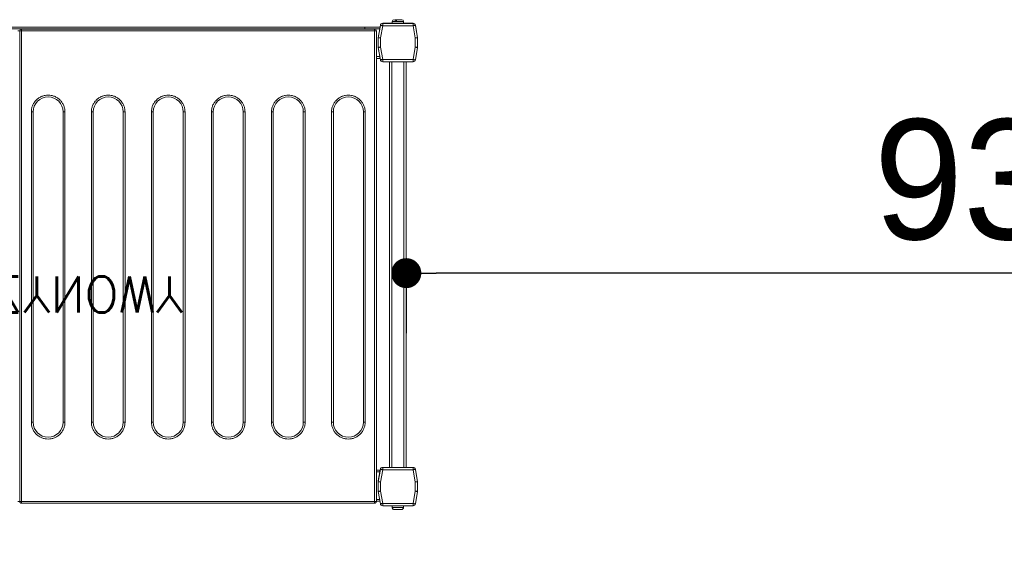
# Model space of a CAD drawing. Header units: millimetres. Extents: x 6161 to 8965, y -9035 to -5431.
# Tile 102 of 256: x 7897 to 7979, y -7172 to -7128. Entities that reach past the tile are written whole.
import ezdxf

# ---------------------------------------------------------------- set-up
doc = ezdxf.new("R2010")
doc.units = ezdxf.units.MM
doc.layers.add('Regały', color=3, linetype='Continuous')
doc.styles.add('PL_D50', font='GOTHIC.TTF', dxfattribs={"height": 10})
doc.styles.add('RomanS', font='romans.shx')
doc.dimstyles.new('PLANCO D50', dxfattribs={"dimscale": 0.5, "dimtxt": 10, "dimasz": 5, "dimexe": 10, "dimexo": 15, "dimgap": 5, "dimtad": 1, "dimdec": 0, "dimrnd": 0.5, "dimzin": 12, "dimtxsty": 'PL_D50', "dimblk": 'DOT', "dimcen": 1.25, "dimadec": 0, "dimazin": 0, "dimtfac": 1, "dimtdec": 0, "dimtmove": 1, "dimatfit": 3, "dimldrblk": 'DOT', "dimfxl": 0, "dimarcsym": 0})

# ---------------------------------------------------------------- blocks, each defined once
blk = doc.blocks.new('*U601')
at = {"lineweight": 15}
for p, q in [((72.833, -0.665), (72.683, -0.665)), ((72.833, -0.665), (72.833, -39.865)), ((72.983, -0.665), (72.833, -0.665)), ((72.983, -0.515), (72.983, -0.518)), ((102.383, -0.515), (72.983, -0.515)), ((72.983, -0.518), (72.983, -0.665)), ((102.383, -0.665), (72.983, -0.665)), ((72.983, -0.665), (72.983, -39.865)), ((102.383, -0.518), (102.383, -0.515)), ((102.383, -0.665), (102.383, -0.518)), ((102.533, -0.665), (102.383, -0.665)), ((102.383, -39.865), (102.383, -0.665)), ((102.533, -39.865), (102.533, -0.665)), ((102.533, -0.675), (102.829, -0.675)), ((102.866, -0.465), (102.686, -1.483)), ((103.063, -0.5), (102.883, -1.517)), ((103.063, -0.3), (103.063, -0.5)), ((105.587, -0.3), (103.063, -0.3)), ((105.587, -0.5), (103.063, -0.5)), ((103.85, -0.15), (103.85, -0.3)), ((104.8, -0.15), (103.85, -0.15)), ((103.857, -0.12), (103.853, -0.12)), ((104.797, -0.12), (104.793, -0.12)), ((104.8, -0.3), (104.8, -0.15)), ((105.587, -0.5), (105.587, -0.3)), ((105.766, -1.517), (105.587, -0.5)), ((105.963, -1.483), (105.784, -0.465)), ((105.784, -0.465), (105.966, -1.5)), ((102.533, -0.825), (102.802, -0.825)), ((102.683, -1.5), (102.686, -1.483)), ((102.683, -1.517), (102.683, -1.5)), ((102.883, -1.517), (102.683, -1.517)), ((102.683, -1.517), (102.683, -2.3)), ((102.883, -1.517), (102.883, -2.283)), ((105.766, -2.283), (105.766, -1.517)), ((105.966, -1.517), (105.766, -1.517)), ((105.966, -1.5), (105.966, -2.3)), ((105.966, -2.3), (105.966, -1.517)), ((102.683, -2.375), (102.683, -2.3)), ((102.683, -2.3), (102.866, -3.335)), ((102.815, -3.125), (102.683, -2.375)), ((102.883, -2.283), (103.063, -3.3)), ((105.587, -3.3), (105.766, -2.283)), ((105.784, -3.335), (105.966, -2.3)), ((105.966, -2.3), (105.784, -3.335)), ((102.533, -3.125), (102.815, -3.125)), ((102.533, -3.275), (102.842, -3.275)), ((103.063, -3.3), (105.587, -3.3)), ((103.063, -3.3), (103.063, -3.5)), ((103.063, -3.5), (105.587, -3.5)), ((103.625, -37.291), (103.625, -3.5)), ((103.825, -37.291), (103.825, -3.5)), ((104.825, -37.291), (104.825, -3.5)), ((105.025, -37.291), (105.025, -3.5)), ((105.587, -3.5), (105.587, -3.3)), ((102.533, -37.575), (102.842, -37.575)), ((102.866, -37.457), (102.686, -38.474)), ((103.063, -37.491), (102.883, -38.509)), ((103.063, -37.291), (103.063, -37.491)), ((105.587, -37.291), (103.063, -37.291)), ((105.587, -37.491), (103.063, -37.491)), ((105.587, -37.491), (105.587, -37.291)), ((105.766, -38.509), (105.587, -37.491)), ((105.963, -38.474), (105.784, -37.457)), ((102.533, -37.725), (102.815, -37.725)), ((102.683, -38.475), (102.815, -37.725)), ((102.683, -38.5), (102.683, -38.475)), ((102.683, -38.499), (102.683, -38.5)), ((102.683, -38.5), (102.683, -38.509)), ((102.683, -38.509), (102.683, -39.291)), ((102.883, -38.509), (102.683, -38.509)), ((102.883, -38.509), (102.883, -39.274)), ((105.766, -39.274), (105.766, -38.509)), ((105.966, -38.509), (105.766, -38.509)), ((105.966, -38.5), (105.966, -38.498)), ((105.966, -39.3), (105.966, -38.5)), ((105.966, -39.291), (105.966, -38.509)), ((102.683, -39.291), (102.866, -40.326)), ((102.683, -39.291), (102.683, -39.3)), ((102.683, -39.3), (102.866, -40.335)), ((102.883, -39.274), (103.063, -40.291)), ((105.587, -40.291), (105.766, -39.274)), ((105.784, -40.326), (105.966, -39.291)), ((105.784, -40.335), (105.966, -39.3)), ((101.583, -40.025), (4.383, -40.025)), ((101.583, -40.175), (4.383, -40.175)), ((72.683, -39.865), (72.833, -39.865)), ((72.833, -39.865), (72.983, -39.865)), ((72.983, -39.865), (102.383, -39.865)), ((72.983, -39.971), (72.983, -39.865)), ((72.983, -40.015), (72.983, -39.971)), ((72.983, -40.015), (102.383, -40.015)), ((101.583, -40.015), (101.583, -40.025)), ((101.583, -40.025), (101.583, -40.175)), ((101.583, -40.025), (102.811, -40.025)), ((101.583, -40.175), (102.837, -40.175)), ((102.383, -39.865), (102.533, -39.865)), ((102.383, -39.865), (102.383, -39.971)), ((102.383, -39.971), (102.383, -40.015)), ((103.063, -40.291), (105.587, -40.291)), ((103.063, -40.291), (103.063, -40.491)), ((103.063, -40.491), (105.587, -40.491)), ((103.063, -40.5), (105.587, -40.5)), ((103.85, -40.5), (103.85, -40.65)), ((103.85, -40.65), (104.8, -40.65)), ((104.091, -40.68), (104.201, -40.68)), ((104.241, -40.8), (104.147, -40.8)), ((104.8, -40.65), (104.8, -40.5)), ((105.587, -40.491), (105.587, -40.291))]:
    blk.add_line(p, q, dxfattribs=at)
at = {"color": 253, "lineweight": 15, "true_color": 0xa6a6a6}
for p, q in [((73.803, -33.115), (73.803, -7.265)), ((73.803, -7.265), (73.953, -7.265)), ((73.953, -33.115), (73.953, -7.265)), ((76.453, -7.265), (76.453, -33.115)), ((76.453, -7.265), (76.603, -7.265)), ((76.603, -7.265), (76.603, -33.115)), ((78.803, -33.115), (78.803, -7.265)), ((78.803, -7.265), (78.953, -7.265)), ((78.953, -33.115), (78.953, -7.265)), ((81.453, -7.265), (81.453, -33.115)), ((81.453, -7.265), (81.603, -7.265)), ((81.603, -7.265), (81.603, -33.115)), ((83.803, -33.115), (83.803, -7.265)), ((83.803, -7.265), (83.953, -7.265)), ((83.953, -33.115), (83.953, -7.265)), ((86.453, -7.265), (86.453, -33.115)), ((86.453, -7.265), (86.603, -7.265)), ((86.603, -7.265), (86.603, -33.115)), ((88.803, -33.115), (88.803, -7.265)), ((88.803, -7.265), (88.953, -7.265)), ((88.953, -33.115), (88.953, -7.265)), ((91.453, -7.265), (91.453, -33.115)), ((91.453, -7.265), (91.603, -7.265)), ((91.603, -7.265), (91.603, -33.115)), ((93.803, -33.115), (93.803, -7.265)), ((93.803, -7.265), (93.953, -7.265)), ((93.953, -33.115), (93.953, -7.265)), ((96.453, -7.265), (96.453, -33.115)), ((96.453, -7.265), (96.603, -7.265)), ((96.603, -7.265), (96.603, -33.115)), ((98.803, -33.115), (98.803, -7.265)), ((98.803, -7.265), (98.953, -7.265)), ((98.953, -33.115), (98.953, -7.265)), ((101.453, -7.265), (101.453, -33.115)), ((101.453, -7.265), (101.603, -7.265)), ((101.603, -7.265), (101.603, -33.115)), ((73.803, -33.115), (73.953, -33.115)), ((76.603, -33.115), (76.453, -33.115)), ((78.803, -33.115), (78.953, -33.115)), ((81.603, -33.115), (81.453, -33.115)), ((83.803, -33.115), (83.953, -33.115)), ((86.603, -33.115), (86.453, -33.115)), ((88.803, -33.115), (88.953, -33.115)), ((91.603, -33.115), (91.453, -33.115)), ((93.803, -33.115), (93.953, -33.115)), ((96.603, -33.115), (96.453, -33.115)), ((98.803, -33.115), (98.953, -33.115)), ((101.603, -33.115), (101.453, -33.115))]:
    blk.add_line(p, q, dxfattribs=at)
at = {"lineweight": 15, "flags": 128}
for points in [[(103.063, -0.5), (103.024, -0.493), (102.987, -0.487), (102.953, -0.481), (102.923, -0.475), (102.899, -0.471), (102.881, -0.468), (102.869, -0.466), (102.866, -0.465)], [(105.784, -0.465), (105.78, -0.466), (105.769, -0.468), (105.751, -0.471), (105.726, -0.475), (105.696, -0.481), (105.662, -0.487), (105.625, -0.493), (105.587, -0.5)], [(102.686, -1.483), (102.69, -1.483), (102.701, -1.485), (102.719, -1.489), (102.744, -1.493), (102.774, -1.498), (102.808, -1.504), (102.845, -1.511), (102.883, -1.517)], [(105.766, -1.517), (105.805, -1.511), (105.842, -1.504), (105.876, -1.498), (105.906, -1.493), (105.93, -1.489), (105.948, -1.485), (105.96, -1.483), (105.963, -1.483)], [(102.883, -2.283), (102.844, -2.286), (102.807, -2.289), (102.772, -2.292), (102.742, -2.295), (102.717, -2.297), (102.698, -2.299), (102.687, -2.3), (102.683, -2.3)], [(105.966, -2.3), (105.963, -2.3), (105.954, -2.299), (105.94, -2.298), (105.92, -2.296), (105.895, -2.294), (105.866, -2.291), (105.835, -2.288), (105.801, -2.286), (105.766, -2.283)], [(102.842, -3.275), (102.841, -3.272), (102.84, -3.264), (102.837, -3.25), (102.834, -3.231), (102.83, -3.208), (102.826, -3.182), (102.821, -3.154), (102.815, -3.125)], [(102.866, -3.335), (102.869, -3.334), (102.881, -3.332), (102.899, -3.329), (102.923, -3.325), (102.953, -3.319), (102.987, -3.313), (103.024, -3.307), (103.063, -3.3)], [(105.587, -3.3), (105.625, -3.307), (105.662, -3.313), (105.696, -3.319), (105.726, -3.325), (105.751, -3.329), (105.769, -3.332), (105.78, -3.334), (105.784, -3.335)], [(102.815, -37.725), (102.821, -37.696), (102.826, -37.668), (102.83, -37.642), (102.834, -37.619), (102.837, -37.6), (102.84, -37.586), (102.841, -37.578), (102.842, -37.575)], [(103.063, -37.491), (103.024, -37.484), (102.987, -37.478), (102.953, -37.472), (102.923, -37.467), (102.899, -37.462), (102.881, -37.459), (102.869, -37.457), (102.866, -37.457)], [(105.784, -37.457), (105.78, -37.457), (105.769, -37.459), (105.751, -37.462), (105.726, -37.467), (105.696, -37.472), (105.662, -37.478), (105.625, -37.484), (105.587, -37.491)], [(102.686, -38.474), (102.69, -38.475), (102.701, -38.477), (102.719, -38.48), (102.744, -38.484), (102.774, -38.489), (102.808, -38.495), (102.845, -38.502), (102.883, -38.509)], [(105.766, -38.509), (105.805, -38.502), (105.842, -38.495), (105.876, -38.489), (105.906, -38.484), (105.93, -38.48), (105.948, -38.477), (105.96, -38.475), (105.963, -38.474)], [(102.883, -39.274), (102.844, -39.277), (102.807, -39.28), (102.772, -39.283), (102.742, -39.286), (102.717, -39.288), (102.698, -39.29), (102.687, -39.291), (102.683, -39.291)], [(105.966, -39.291), (105.963, -39.291), (105.954, -39.29), (105.94, -39.289), (105.92, -39.287), (105.895, -39.285), (105.866, -39.283), (105.835, -39.28), (105.801, -39.277), (105.766, -39.274)], [(102.866, -40.326), (102.869, -40.325), (102.881, -40.323), (102.899, -40.32), (102.923, -40.316), (102.953, -40.311), (102.987, -40.305), (103.024, -40.298), (103.063, -40.291)], [(105.587, -40.291), (105.625, -40.298), (105.662, -40.305), (105.696, -40.311), (105.726, -40.316), (105.751, -40.32), (105.769, -40.323), (105.78, -40.325), (105.784, -40.326)]]:
    blk.add_lwpolyline(points, dxfattribs=at)
at = {"lineweight": 15}
for centre, radius, start, end in [((103.063, -0.5), 0.2, 90, 170), ((104, -0.15), 0.15, 168.46304, 180), ((104.65, -0.15), 0.15, 0, 11.53696), ((105.587, -0.5), 0.2, 10, 90), ((102.883, -1.517), 0.2, 170, 180), ((105.766, -1.517), 0.2, 0, 10), ((103.063, -3.3), 0.2, 190, 270), ((105.587, -3.3), 0.2, 270, 350), ((103.063, -37.491), 0.2, 90, 170), ((105.587, -37.491), 0.2, 10, 90), ((102.883, -38.509), 0.2, 170, 180), ((105.766, -38.509), 0.2, 0, 10), ((72.983, -39.865), 0.15, 180, 270), ((102.383, -39.865), 0.15, 270, 0), ((103.063, -40.291), 0.2, 190, 270), ((103.063, -40.3), 0.2, 190, 270), ((104, -40.65), 0.15, 180, 270), ((104.65, -40.65), 0.15, 270, 0), ((105.587, -40.291), 0.2, 270, 350), ((105.587, -40.3), 0.2, 270, 350)]:
    blk.add_arc(centre, radius, start, end, dxfattribs=at)
at = {"color": 253, "lineweight": 15, "true_color": 0xa6a6a6}
for centre, start, end in [((75.203, -7.265), 0, 180), ((80.203, -7.265), 0, 180), ((85.203, -7.265), 0, 180), ((90.203, -7.265), 0, 180), ((95.203, -7.265), 0, 180), ((100.203, -7.265), 0, 180), ((75.203, -33.115), 180, 0), ((80.203, -33.115), 180, 0), ((85.203, -33.115), 180, 0), ((90.203, -33.115), 180, 0), ((95.203, -33.115), 180, 0), ((100.203, -33.115), 180, 0)]:
    blk.add_arc(centre, 1.25, start, end, dxfattribs=at)
at = {"lineweight": 15}
for points, knots in [([(104.005, 0), (103.988, -0.002), (103.954, -0.005), (103.908, -0.031), (103.872, -0.07), (103.862, -0.103), (103.857, -0.12)], [0, 0, 0, 0, 0.250226, 0.500554, 0.748143, 1, 1, 1, 1]), ([(104.644, 0), (104.634, 0), (104.613, 0), (104.536, 0), (104.436, 0), (104.325, 0), (104.213, 0), (104.113, 0), (104.037, 0), (104.016, 0), (104.005, 0)], [0, 0, 0, 0, 0.121175, 0.25, 0.378822, 0.499997, 0.621178, 0.75, 0.878825, 1, 1, 1, 1]), ([(104.793, -0.12), (104.788, -0.104), (104.778, -0.072), (104.744, -0.033), (104.698, -0.006), (104.663, -0.002), (104.644, 0)], [0, 0, 0, 0, 0.243636, 0.487236, 0.731945, 1, 1, 1, 1]), ([(72.983, -0.518), (72.973, -0.519), (72.953, -0.521), (72.923, -0.53), (72.897, -0.545), (72.866, -0.57), (72.839, -0.61), (72.835, -0.648), (72.833, -0.667)], [0, 0, 0, 0, 0.130781, 0.260022, 0.38798, 0.514586, 0.761734, 1, 1, 1, 1]), ([(102.533, -0.667), (102.531, -0.648), (102.528, -0.61), (102.5, -0.57), (102.47, -0.545), (102.443, -0.53), (102.414, -0.521), (102.393, -0.519), (102.383, -0.518)], [0, 0, 0, 0, 0.238259, 0.485419, 0.612024, 0.73998, 0.86922, 1, 1, 1, 1]), ([(104.045, -40.8), (104.052, -40.8), (104.074, -40.8), (104.117, -40.8), (104.147, -40.8)], [0, 0, 0, 0, 0.311918, 1, 1, 1, 1]), ([(104.147, -40.8), (104.141, -40.798), (104.128, -40.795), (104.11, -40.769), (104.097, -40.73), (104.093, -40.697), (104.091, -40.68)], [0, 0, 0, 0, 0.250221, 0.50053, 0.748157, 1, 1, 1, 1]), ([(104.201, -40.68), (104.203, -40.696), (104.207, -40.728), (104.22, -40.767), (104.238, -40.794), (104.251, -40.798), (104.258, -40.8)], [0, 0, 0, 0, 0.243638, 0.487263, 0.731981, 1, 1, 1, 1]), ([(104.258, -40.8), (104.295, -40.8), (104.37, -40.8), (104.48, -40.8), (104.572, -40.8), (104.629, -40.8), (104.654, -40.8), (104.648, -40.8), (104.647, -40.8)], [0, 0, 0, 0, 0.188946, 0.389822, 0.590683, 0.779625, 0.968579, 1, 1, 1, 1])]:
    blk.add_open_spline(points, degree=3, knots=knots, dxfattribs=at)
at = {"color": 253, "lineweight": 15, "true_color": 0xa6a6a6}
for points, knots in [([(73.803, -7.265), (73.808, -7.18), (73.817, -7.004), (73.895, -6.743), (74.024, -6.492), (74.206, -6.268), (74.43, -6.086), (74.681, -5.956), (74.942, -5.881), (75.203, -5.857), (75.464, -5.881), (75.725, -5.956), (75.976, -6.086), (76.2, -6.268), (76.382, -6.492), (76.511, -6.743), (76.589, -7.004), (76.599, -7.18), (76.603, -7.265)], [0, 0, 0, 0, 0.058258, 0.120006, 0.184321, 0.25, 0.31568, 0.379995, 0.441741, 0.5, 0.558259, 0.620005, 0.68432, 0.75, 0.815679, 0.879994, 0.941742, 1, 1, 1, 1]), ([(78.803, -7.265), (78.808, -7.18), (78.817, -7.004), (78.895, -6.743), (79.024, -6.492), (79.206, -6.268), (79.43, -6.086), (79.681, -5.956), (79.942, -5.881), (80.203, -5.857), (80.464, -5.881), (80.725, -5.956), (80.976, -6.086), (81.2, -6.268), (81.382, -6.492), (81.511, -6.743), (81.589, -7.004), (81.599, -7.18), (81.603, -7.265)], [0, 0, 0, 0, 0.058258, 0.120006, 0.18432, 0.25, 0.31568, 0.379994, 0.441742, 0.5, 0.558257, 0.620005, 0.68432, 0.75, 0.81568, 0.879994, 0.941742, 1, 1, 1, 1]), ([(83.803, -7.265), (83.808, -7.18), (83.817, -7.004), (83.895, -6.743), (84.024, -6.492), (84.206, -6.268), (84.43, -6.086), (84.681, -5.956), (84.942, -5.881), (85.203, -5.857), (85.464, -5.881), (85.725, -5.956), (85.976, -6.086), (86.2, -6.268), (86.382, -6.492), (86.511, -6.743), (86.589, -7.004), (86.599, -7.18), (86.603, -7.265)], [0, 0, 0, 0, 0.058258, 0.120006, 0.18432, 0.25, 0.315679, 0.379994, 0.441742, 0.500001, 0.558258, 0.620006, 0.68432, 0.75, 0.81568, 0.879994, 0.941742, 1, 1, 1, 1]), ([(88.803, -7.265), (88.808, -7.18), (88.817, -7.004), (88.895, -6.743), (89.024, -6.492), (89.206, -6.268), (89.43, -6.086), (89.681, -5.956), (89.942, -5.881), (90.203, -5.857), (90.464, -5.881), (90.725, -5.956), (90.976, -6.086), (91.2, -6.268), (91.382, -6.492), (91.511, -6.743), (91.589, -7.004), (91.599, -7.18), (91.603, -7.265)], [0, 0, 0, 0, 0.058258, 0.120006, 0.18432, 0.25, 0.31568, 0.379994, 0.441742, 0.499999, 0.558258, 0.620006, 0.684321, 0.75, 0.81568, 0.879994, 0.941742, 1, 1, 1, 1]), ([(93.803, -7.265), (93.808, -7.18), (93.817, -7.004), (93.895, -6.743), (94.024, -6.492), (94.206, -6.268), (94.43, -6.086), (94.681, -5.956), (94.942, -5.881), (95.203, -5.857), (95.464, -5.881), (95.725, -5.956), (95.976, -6.086), (96.2, -6.268), (96.382, -6.492), (96.511, -6.743), (96.589, -7.004), (96.599, -7.18), (96.603, -7.265)], [0, 0, 0, 0, 0.058258, 0.120006, 0.18432, 0.25, 0.31568, 0.379995, 0.441743, 0.5, 0.558258, 0.620006, 0.68432, 0.75, 0.81568, 0.879994, 0.941742, 1, 1, 1, 1]), ([(98.803, -7.265), (98.808, -7.18), (98.817, -7.004), (98.895, -6.743), (99.024, -6.492), (99.206, -6.268), (99.43, -6.086), (99.681, -5.956), (99.942, -5.881), (100.203, -5.857), (100.464, -5.881), (100.725, -5.956), (100.976, -6.086), (101.2, -6.268), (101.382, -6.492), (101.511, -6.743), (101.589, -7.004), (101.599, -7.18), (101.603, -7.265)], [0, 0, 0, 0, 0.058258, 0.120006, 0.184321, 0.25, 0.31568, 0.379995, 0.441741, 0.5, 0.558259, 0.620005, 0.68432, 0.75, 0.815679, 0.879994, 0.941742, 1, 1, 1, 1]), ([(76.603, -33.115), (76.599, -33.2), (76.589, -33.376), (76.511, -33.637), (76.382, -33.888), (76.2, -34.112), (75.976, -34.294), (75.725, -34.424), (75.464, -34.499), (75.203, -34.523), (74.942, -34.499), (74.681, -34.424), (74.43, -34.294), (74.206, -34.112), (74.024, -33.888), (73.895, -33.637), (73.817, -33.376), (73.808, -33.2), (73.803, -33.115)], [0, 0, 0, 0, 0.058258, 0.120005, 0.184321, 0.25, 0.31568, 0.379995, 0.441742, 0.5, 0.558258, 0.620005, 0.68432, 0.75, 0.815679, 0.879995, 0.941742, 1, 1, 1, 1]), ([(81.603, -33.115), (81.599, -33.2), (81.589, -33.376), (81.511, -33.637), (81.382, -33.888), (81.2, -34.112), (80.976, -34.294), (80.725, -34.424), (80.464, -34.499), (80.203, -34.523), (79.942, -34.499), (79.681, -34.424), (79.43, -34.294), (79.206, -34.112), (79.024, -33.888), (78.895, -33.637), (78.817, -33.376), (78.808, -33.2), (78.803, -33.115)], [0, 0, 0, 0, 0.058258, 0.120006, 0.18432, 0.25, 0.31568, 0.379995, 0.441743, 0.5, 0.558258, 0.620006, 0.68432, 0.75, 0.81568, 0.879995, 0.941742, 1, 1, 1, 1]), ([(86.603, -33.115), (86.599, -33.2), (86.589, -33.376), (86.511, -33.637), (86.382, -33.888), (86.2, -34.112), (85.976, -34.294), (85.725, -34.424), (85.464, -34.499), (85.203, -34.523), (84.942, -34.499), (84.681, -34.424), (84.43, -34.294), (84.206, -34.112), (84.024, -33.888), (83.895, -33.637), (83.817, -33.376), (83.808, -33.2), (83.803, -33.115)], [0, 0, 0, 0, 0.058258, 0.120006, 0.18432, 0.25, 0.315679, 0.379994, 0.441742, 0.499999, 0.558258, 0.620006, 0.684321, 0.75, 0.81568, 0.879995, 0.941742, 1, 1, 1, 1]), ([(91.603, -33.115), (91.599, -33.2), (91.589, -33.376), (91.511, -33.637), (91.382, -33.888), (91.2, -34.112), (90.976, -34.294), (90.725, -34.424), (90.464, -34.499), (90.203, -34.523), (89.942, -34.499), (89.681, -34.424), (89.43, -34.294), (89.206, -34.112), (89.024, -33.888), (88.895, -33.637), (88.817, -33.376), (88.808, -33.2), (88.803, -33.115)], [0, 0, 0, 0, 0.058258, 0.120005, 0.18432, 0.25, 0.315679, 0.379994, 0.441742, 0.500001, 0.558258, 0.620006, 0.684321, 0.75, 0.81568, 0.879994, 0.941742, 1, 1, 1, 1]), ([(96.603, -33.115), (96.599, -33.2), (96.589, -33.376), (96.511, -33.637), (96.382, -33.888), (96.2, -34.112), (95.976, -34.294), (95.725, -34.424), (95.464, -34.499), (95.203, -34.523), (94.942, -34.499), (94.681, -34.424), (94.43, -34.294), (94.206, -34.112), (94.024, -33.888), (93.895, -33.637), (93.817, -33.376), (93.808, -33.2), (93.803, -33.115)], [0, 0, 0, 0, 0.058258, 0.120005, 0.18432, 0.25, 0.31568, 0.379994, 0.441742, 0.5, 0.558257, 0.620005, 0.68432, 0.75, 0.81568, 0.879994, 0.941742, 1, 1, 1, 1]), ([(101.603, -33.115), (101.599, -33.2), (101.589, -33.376), (101.511, -33.637), (101.382, -33.888), (101.2, -34.112), (100.976, -34.294), (100.725, -34.424), (100.464, -34.499), (100.203, -34.523), (99.942, -34.499), (99.681, -34.424), (99.43, -34.294), (99.206, -34.112), (99.024, -33.888), (98.895, -33.637), (98.817, -33.376), (98.808, -33.2), (98.803, -33.115)], [0, 0, 0, 0, 0.058258, 0.120005, 0.184321, 0.25, 0.31568, 0.379995, 0.441742, 0.5, 0.558258, 0.620005, 0.68432, 0.75, 0.815679, 0.879995, 0.941742, 1, 1, 1, 1])]:
    blk.add_open_spline(points, degree=3, knots=knots, dxfattribs=at)
at = {"color": 7, "insert": (53, -20.4), "char_height": 3, "width": 106, "attachment_point": 5, "style": 'RomanS'}
blk.add_mtext('REGAŁ CHŁODNICZY MAGAZYNOWY\\P1060x408mm', dxfattribs=at)
blk = doc.blocks.new('_Dot')
at = {"color": 0, "linetype": 'ByBlock', "lineweight": -2}
blk.add_line((-0.5, 0), (-1, 0), dxfattribs=at)
at = {"color": 0, "linetype": 'ByBlock', "const_width": 0.5}
blk.add_lwpolyline([(-0.25, 0, 1), (0.25, 0, 1)], format="xyb", close=True, dxfattribs=at)
blk = doc.blocks.new('*D612')
at = {"color": 0, "lineweight": -2, "transparency": 16777216}
for p, q in [((8022.095, -7154.107), (8022.095, -7144.107)), ((7929.346, -7149.107), (7929.346, -7154.107)), ((8019.595, -7149.107), (7931.846, -7149.107))]:
    blk.add_line(p, q, dxfattribs=at)
at = {"layer": 'Defpoints', "color": 0, "transparency": 16777216}
for p in [(7929.346, -7148.396), (7929.346, -7149.107), (8022.095, -7172.032)]:
    blk.add_point(p, dxfattribs=at)
at = {"color": 0, "lineweight": -2, "transparency": 16777216, "xscale": 2.5, "yscale": 2.5, "zscale": 2.5, "rotation": 180}
blk.add_blockref('_Dot', (7929.346, -7149.107), dxfattribs=at)
at = {"color": 0, "lineweight": -2, "transparency": 16777216, "xscale": 2.5, "yscale": 2.5, "zscale": 2.5}
blk.add_blockref('_Dot', (8022.095, -7149.107), dxfattribs=at)
at = {"color": 0, "transparency": 16777216, "insert": (7975.72, -7141.355), "char_height": 10, "attachment_point": 5, "style": 'PL_D50'}
blk.add_mtext('93', dxfattribs=at)

msp = doc.modelspace()

# ---------------------------------------------------------------- block references
at = {"layer": 'Regały', "linetype": 'Continuous', "lineweight": 25, "xscale": -1, "rotation": 180}
msp.add_blockref('*U601', (7824.321, -7168.791), dxfattribs=at)

# ---------------------------------------------------------------- dimensions: what is measured, and where the dimension line sits
at = {"color": 6}
dim = msp.add_linear_dim(base=(7929.346, -7149.107), p1=(8022.095, -7172.032), p2=(7929.346, -7148.396), dimstyle='PLANCO D50', dxfattribs=at)
dim.commit()
dim.dimension.update_dxf_attribs({"geometry": '*D612', "text_midpoint": (7975.72, -7141.355)})

doc.saveas('drawing.dxf')
